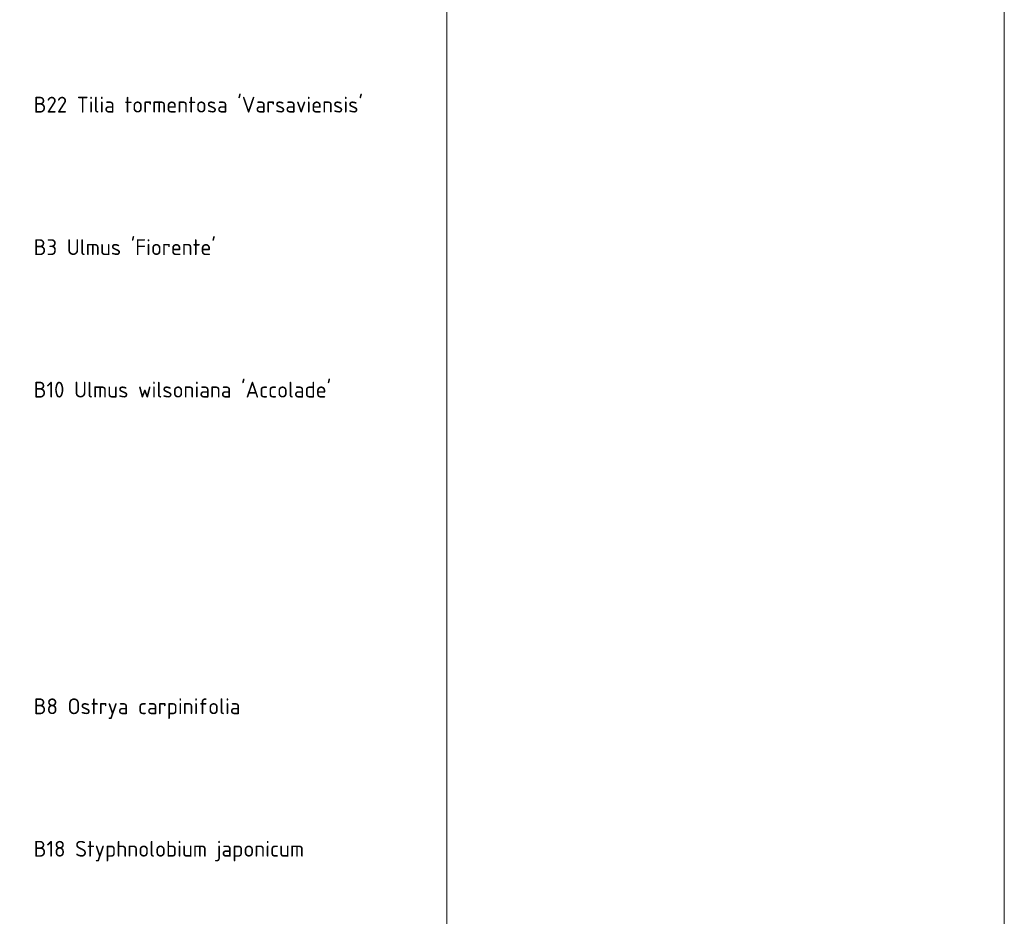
# Model space of a CAD drawing. Header units: metres. Extents: x 196682 to 197736, y 355562 to 356229.
# Tile 8 of 9: x 197658 to 197736, y 356087 to 356158. Entities that reach past the tile are written whole.
import ezdxf
from ezdxf.enums import TextEntityAlignment as Align

# ---------------------------------------------------------------- set-up
doc = ezdxf.new("R2010")
doc.units = ezdxf.units.M
doc.layers.add('X-XX-AL-LEGENDA-T25', color=7, linetype='Continuous', lineweight=25)
doc.layers.add('X-XX-AL-TEKENBLAD_VIEWPORT-G', color=7, linetype='Continuous', lineweight=18, plot=False)
doc.styles.add('NLCS-ISO-ANNOTATIEF-T25', font='NLCS-ISO.ttf', dxfattribs={"height": 2.5})

msp = doc.modelspace()

# ---------------------------------------------------------------- linework, layer by layer
at = {"layer": 'X-XX-AL-TEKENBLAD_VIEWPORT-G'}
for points in [[(197581.899, 355945.32), (197691.899, 355945.32), (197691.899, 356228.903), (197581.899, 356228.903)], [(197691.899, 355945.32), (197735.899, 355945.32), (197735.899, 356228.903), (197691.899, 356228.903)]]:
    msp.add_lwpolyline(points, close=True, dxfattribs=at)

# ---------------------------------------------------------------- texts
at = {"layer": 'X-XX-AL-LEGENDA-T25', "style": 'NLCS-ISO-ANNOTATIEF-T25'}
for s, p in [("B22 Tilia tormentosa 'Varsaviensis'", (197659.274, 356152.028)), ("B3 Ulmus 'Fiorente'", (197659.274, 356140.778)), ("B10 Ulmus wilsoniana 'Accolade'", (197659.274, 356129.528)), ('B8 Ostrya carpinifolia', (197659.274, 356104.528)), ('B18 Styphnolobium japonicum', (197659.274, 356093.278))]:
    msp.add_text(s, height=1.25, rotation=0, dxfattribs=at).set_placement(p, align=Align.TOP_LEFT)

doc.saveas('drawing.dxf')
